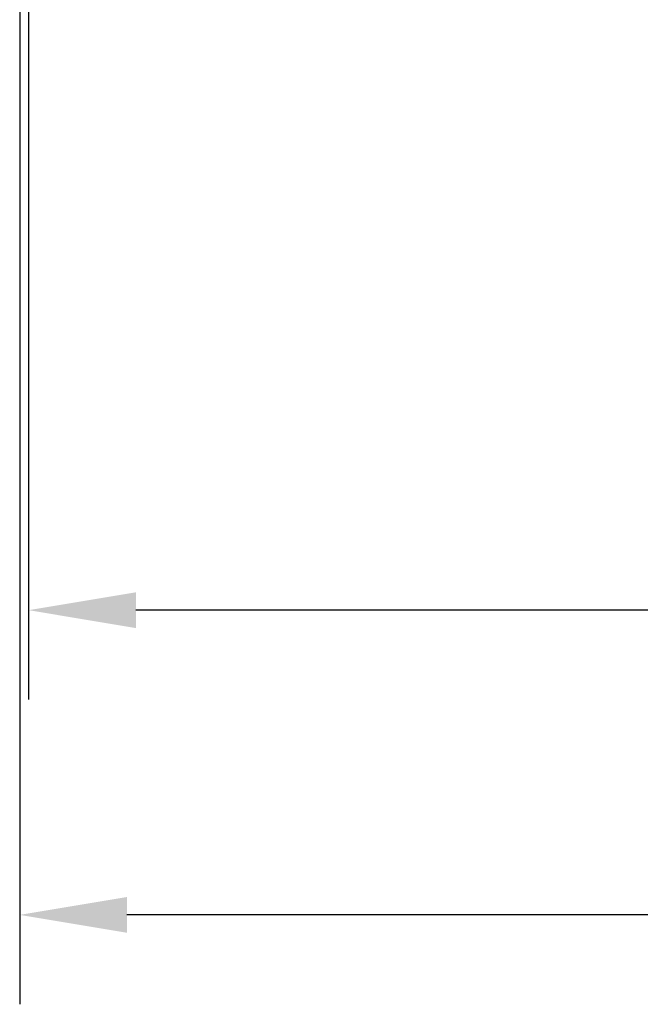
# Model space of a CAD drawing. Header units: millimetres. Extents: x 90 to 358, y 74 to 282.
# Tile 11 of 256: x 155 to 173, y 121 to 149. Entities that reach past the tile are written whole.
import ezdxf

# ---------------------------------------------------------------- set-up
doc = ezdxf.new("R2010")
doc.units = ezdxf.units.MM
doc.header["$LTSCALE"] = 23.1
doc.layers.get('0').update_dxf_attribs({"linetype": 'CONTINUOUS'})
doc.layers.add('51__DRAFT_DIMS', color=7, linetype='CONTINUOUS')

# ---------------------------------------------------------------- blocks, each defined once
blk = doc.blocks.new('_FILLED')
at = {"color": 0, "linetype": 'ByBlock'}
blk.add_solid([(0, 0), (-1, 0.1667), (-1, -0.1667)], dxfattribs=at)

msp = doc.modelspace()

# ---------------------------------------------------------------- linework, layer by layer
at = {"layer": '51__DRAFT_DIMS'}
for p, q in [((155.222, 161.136), (155.222, 121.306)), ((155.472, 149.834), (155.472, 129.825)), ((207.972, 132.325), (158.472, 132.325)), ((207.972, 123.806), (158.222, 123.806))]:
    msp.add_line(p, q, dxfattribs=at)

# ---------------------------------------------------------------- block references
at = {"layer": '51__DRAFT_DIMS', "xscale": 3, "yscale": 3, "zscale": 3, "rotation": 180}
for p in [(155.472, 132.325), (155.222, 123.806)]:
    msp.add_blockref('_FILLED', p, dxfattribs=at)

doc.saveas('drawing.dxf')
